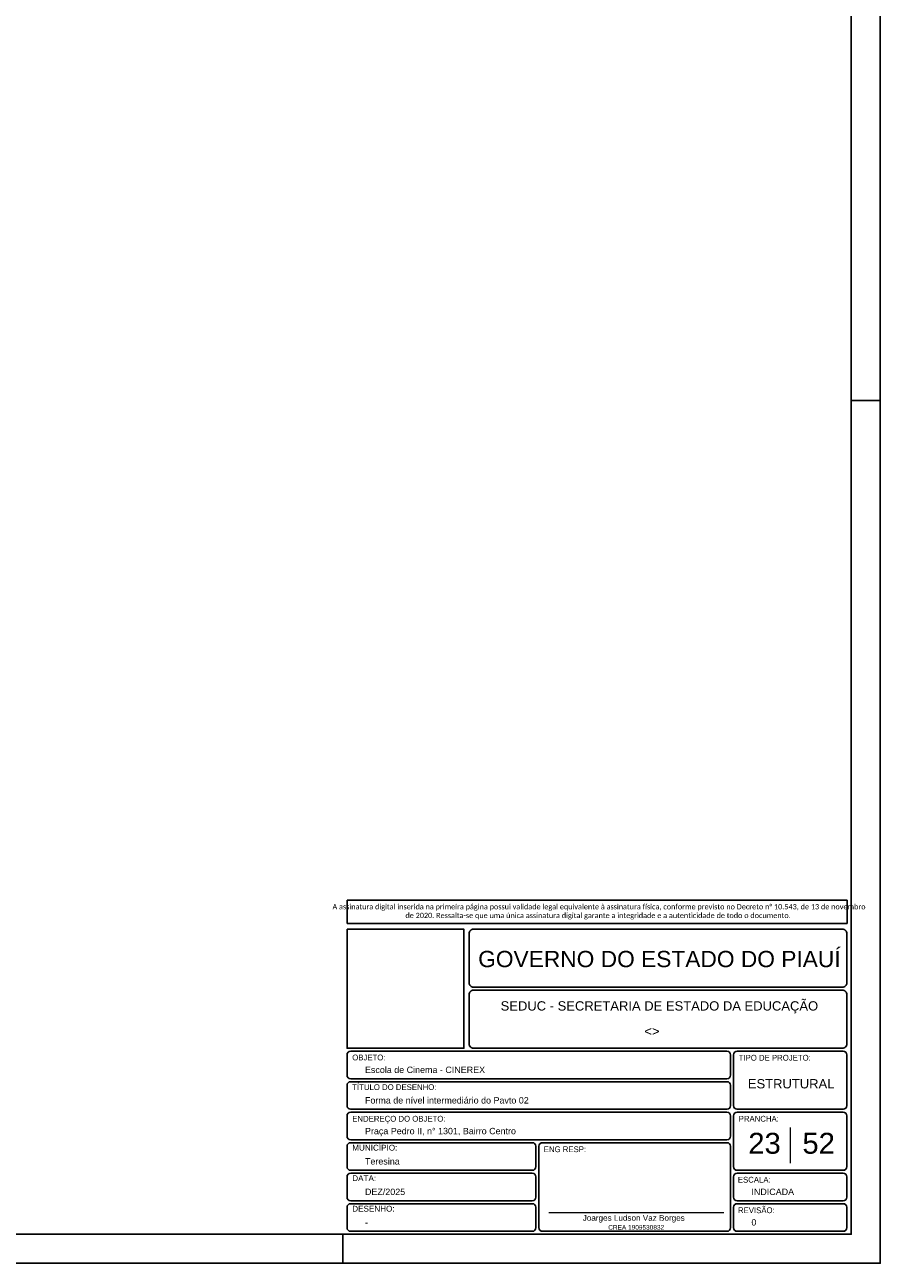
# Model space of a CAD drawing. Header units: millimetres. Extents: x 0 to 119, y 0 to 84.
# Tile 6 of 8: x 89 to 119, y 0 to 43. Entities that reach past the tile are written whole.
import ezdxf

# ---------------------------------------------------------------- set-up
doc = ezdxf.new("R2010")
doc.units = ezdxf.units.MM
doc.header["$MEASUREMENT"] = 0
doc.linetypes.add('NULL', pattern=[0])
doc.layers.get('0').update_dxf_attribs({"lineweight": 18})
doc.layers.add('Nível 1', color=7, linetype='Continuous', lineweight=0)
doc.layers.add('Textos', color=7, linetype='Continuous', lineweight=9)
for name, color, linetype in [('Pena 01', 1, 'Continuous'), ('SEDUC_MARF', 1, 'Continuous'), ('SEDUC_MARGG', 7, 'Continuous'), ('SEDUC_TXT01', 1, 'Continuous'), ('SEDUC_TXT02', 2, 'Continuous'), ('SEDUC_TXT05', 5, 'Continuous')]:
    doc.layers.add(name, color=color, linetype=linetype)
doc.styles.add('Arial', font='txt')
doc.styles.add('Calibri', font='txt')
doc.styles.add('TwCenMT', font='txt')

msp = doc.modelspace()

# ---------------------------------------------------------------- linework, layer by layer
msp.add_line((107.4964, 1.7423), (113.5173, 1.7423))
at = {"layer": 'Nível 1'}
msp.add_line((115.8, 4.6717), (115.8, 3.4409), dxfattribs=at)
at = {"layer": 'Pena 01'}
for p, q in [((100.55, 12.4952), (117.7575, 12.4952)), ((100.55, 12.4952), (100.55, 11.6972)), ((117.7575, 12.4952), (117.7575, 11.6972)), ((100.55, 11.6972), (117.7575, 11.6972))]:
    msp.add_line(p, q, dxfattribs=at)
at = {"layer": 'SEDUC_MARF'}
for p, q in [((117.9, 29.7), (118.9, 29.7)), ((100.4015, 1), (100.4015, 0))]:
    msp.add_line(p, q, dxfattribs=at)
for points in [[(118.9, 84.1), (0, 84.1), (0, 0), (118.9, 0)], [(100.55, 11.4972), (104.5747, 11.4972), (104.5747, 7.4), (100.55, 7.4)]]:
    msp.add_lwpolyline(points, close=True, dxfattribs=at)
for points in [[(104.9, 9.5), (117.6, 9.5, 0.4142136), (117.75, 9.65), (117.75, 9.65), (117.75, 11.35, 0.4142136), (117.6, 11.5), (117.6, 11.5), (104.9, 11.5, 0.4142136), (104.75, 11.35), (104.75, 11.35), (104.75, 9.65, 0.4142136), (104.9, 9.5), (104.9, 9.5)], [(104.9, 7.4), (117.6, 7.4, 0.4142136), (117.75, 7.55), (117.75, 7.55), (117.75, 9.25, 0.4142136), (117.6, 9.4), (117.6, 9.4), (104.9, 9.4, 0.4142136), (104.75, 9.25), (104.75, 9.25), (104.75, 7.55, 0.4142136), (104.9, 7.4), (104.9, 7.4)], [(100.675, 7.3), (113.625, 7.3, -0.4142136), (113.75, 7.175), (113.75, 7.175), (113.75, 6.475, -0.4142136), (113.625, 6.35), (113.625, 6.35), (100.675, 6.35, -0.4142136), (100.55, 6.475), (100.55, 6.475), (100.55, 7.175, -0.4142136), (100.675, 7.3), (100.675, 7.3)], [(113.975, 5.3), (117.625, 5.3, 0.4142136), (117.75, 5.425), (117.75, 5.425), (117.75, 7.175, 0.4142136), (117.625, 7.3), (117.625, 7.3), (113.975, 7.3, 0.4142136), (113.85, 7.175), (113.85, 7.175), (113.85, 5.425, 0.4142136), (113.975, 5.3), (113.975, 5.3)], [(100.675, 6.25), (113.625, 6.25, -0.4142136), (113.75, 6.125), (113.75, 6.125), (113.75, 5.425, -0.4142136), (113.625, 5.3), (113.625, 5.3), (100.675, 5.3, -0.4142136), (100.55, 5.425), (100.55, 5.425), (100.55, 6.125, -0.4142136), (100.675, 6.25), (100.675, 6.25)], [(100.675, 5.2), (113.625, 5.2, -0.4142136), (113.75, 5.075), (113.75, 5.075), (113.75, 4.375, -0.4142136), (113.625, 4.25), (113.625, 4.25), (100.675, 4.25, -0.4142136), (100.55, 4.375), (100.55, 4.375), (100.55, 5.075, -0.4142136), (100.675, 5.2), (100.675, 5.2)], [(113.975, 3.2), (117.625, 3.2, 0.4142136), (117.75, 3.325), (117.75, 3.325), (117.75, 5.075, 0.4142136), (117.625, 5.2), (117.625, 5.2), (113.975, 5.2, 0.4142136), (113.85, 5.075), (113.85, 5.075), (113.85, 3.325, 0.4142136), (113.975, 3.2), (113.975, 3.2)], [(100.675, 4.15), (106.925, 4.15, -0.4142136), (107.05, 4.025), (107.05, 4.025), (107.05, 3.325, -0.4142136), (106.925, 3.2), (106.925, 3.2), (100.675, 3.2, -0.4142136), (100.55, 3.325), (100.55, 3.325), (100.55, 4.025, -0.4142136), (100.675, 4.15), (100.675, 4.15)], [(107.275, 4.15), (113.625, 4.15, -0.4142136), (113.75, 4.025), (113.75, 4.025), (113.75, 1.225, -0.4142136), (113.625, 1.1), (113.625, 1.1), (107.275, 1.1, -0.4142136), (107.15, 1.225), (107.15, 1.225), (107.15, 4.025, -0.4142136), (107.275, 4.15), (107.275, 4.15)], [(100.675, 3.1), (106.925, 3.1, -0.4142136), (107.05, 2.975), (107.05, 2.975), (107.05, 2.275, -0.4142136), (106.925, 2.15), (106.925, 2.15), (100.675, 2.15, -0.4142136), (100.55, 2.275), (100.55, 2.275), (100.55, 2.975, -0.4142136), (100.675, 3.1), (100.675, 3.1)], [(113.975, 3.1), (117.625, 3.1, -0.4142136), (117.75, 2.975), (117.75, 2.975), (117.75, 2.275, -0.4142136), (117.625, 2.15), (117.625, 2.15), (113.975, 2.15, -0.4142136), (113.85, 2.275), (113.85, 2.275), (113.85, 2.975, -0.4142136), (113.975, 3.1), (113.975, 3.1)], [(100.675, 2.05), (106.925, 2.05, -0.4142136), (107.05, 1.925), (107.05, 1.925), (107.05, 1.225, -0.4142136), (106.925, 1.1), (106.925, 1.1), (100.675, 1.1, -0.4142136), (100.55, 1.225), (100.55, 1.225), (100.55, 1.925, -0.4142136), (100.675, 2.05), (100.675, 2.05)], [(113.975, 2.05), (117.625, 2.05, -0.4142136), (117.75, 1.925), (117.75, 1.925), (117.75, 1.225, -0.4142136), (117.625, 1.1), (117.625, 1.1), (113.975, 1.1, -0.4142136), (113.85, 1.225), (113.85, 1.225), (113.85, 1.925, -0.4142136), (113.975, 2.05), (113.975, 2.05)]]:
    msp.add_lwpolyline(points, format="xyb", dxfattribs=at)
at = {"layer": 'SEDUC_MARGG'}
msp.add_lwpolyline([(2.5, 1), (117.9, 1), (117.9, 83.1), (2.5, 83.1), (2.5, 1)], dxfattribs=at)

# ---------------------------------------------------------------- texts
at = {"layer": 'Pena 01', "color": 3, "linetype": 'NULL', "insert": (109.1898, 12.0983), "char_height": 0.1803712, "width": 18.645941, "attachment_point": 5, "style": 'Calibri'}
msp.add_mtext(' A assinatura digital inserida na primeira página possui validade legal equivalente à assinatura física, conforme previsto no Decreto n%%d 10.543, de 13 de novembro de 2020. Ressalta-se que uma única assinatura digital garante a integridade e a autenticidade de todo o documento.', dxfattribs=at)
at = {"layer": 'SEDUC_TXT01', "linetype": 'NULL', "char_height": 0.2, "width": 17.8054, "attachment_point": 1}
for s, insert, style in [('OBJETO:', (100.7294, 7.1834), 'TwCenMT'), ('TIPO DE PROJETO:', (114.0294, 7.1739), 'TwCenMT'), ('TÍTULO DO DESENHO:', (100.7294, 6.1626), 'TwCenMT'), ('ENDEREÇO DO OBJETO:', (100.7294, 5.0739), 'TwCenMT'), ('PRANCHA:', (114.0294, 5.0739), 'TwCenMT'), ('MUNICÍPIO:', (100.7288, 4.0771), 'Arial'), ('ENG RESP:', (107.3208, 4.0239), 'TwCenMT'), ('DATA:', (100.7288, 3.0271), 'Arial'), ('ESCALA:', (114.0004, 2.9739), 'TwCenMT'), ('DESENHO:', (100.7288, 1.9771), 'Arial'), ('REVISÃO:', (114.0054, 1.9239), 'TwCenMT')]:
    msp.add_mtext(s, dxfattribs=dict(at, insert=insert, style=style))
at = {"layer": 'SEDUC_TXT02', "linetype": 'NULL', "attachment_point": 8, "line_spacing_factor": 0.9, "style": 'Arial'}
for s, insert, char_height, width in [('SEDUC - SECRETARIA DE ESTADO DA EDUCAÇÃO ', (111.3, 8.6), 0.32, 21.758945), ('Joarges Ludson Vaz Borges', (110.4173, 1.4), 0.2, 7.035547), ('CREA 1909530832', (110.5015, 1.1528), 0.16, 3.791777)]:
    msp.add_mtext(s, dxfattribs=dict(at, insert=insert, char_height=char_height, width=width))
at = {"layer": 'SEDUC_TXT05', "linetype": 'NULL', "insert": (111.3, 10.1848), "char_height": 0.56, "width": 24.876973, "attachment_point": 8, "line_spacing_factor": 0.9, "style": 'Arial'}
msp.add_mtext('GOVERNO DO ESTADO DO PIAUÍ', dxfattribs=at)
at = {"layer": 'Textos', "linetype": 'NULL', "line_spacing_factor": 0.9, "style": 'Arial'}
for s, insert, char_height, width, attachment_point in [('<>', (111.0425, 7.8271), 0.32, 1.067813, 8), ('Escola de Cinema - CINEREX', (101.1671, 6.545), 0.22, 8.109531, 7), ('ESTRUTURAL', (115.8344, 6.0142), 0.32, 5.907383, 8), ('Forma de nível intermediário do Pavto 02', (101.1671, 5.495), 0.22, 11.045664, 7), ('23', (114.9181, 3.7594), 0.72, 2.264609, 8), ('52', (116.7818, 3.7594), 0.72, 2.264609, 8), ('Praça Pedro II, n%%d 1301, Bairro Centro', (101.1671, 4.3724), 0.22, 10.164414, 7), ('Teresina', (101.1671, 3.395), 0.22, 2.374375, 7), ('DEZ/2025', (101.1671, 2.345), 0.22, 2.741465, 7), ('INDICADA', (114.4671, 2.345), 0.22, 2.906992, 7), ('-', (101.1671, 1.295), 0.22, 0.239805, 7), ('0', (114.4671, 1.295), 0.22, 0.373691, 7)]:
    msp.add_mtext(s, dxfattribs=dict(at, insert=insert, char_height=char_height, width=width, attachment_point=attachment_point))

doc.saveas('drawing.dxf')
